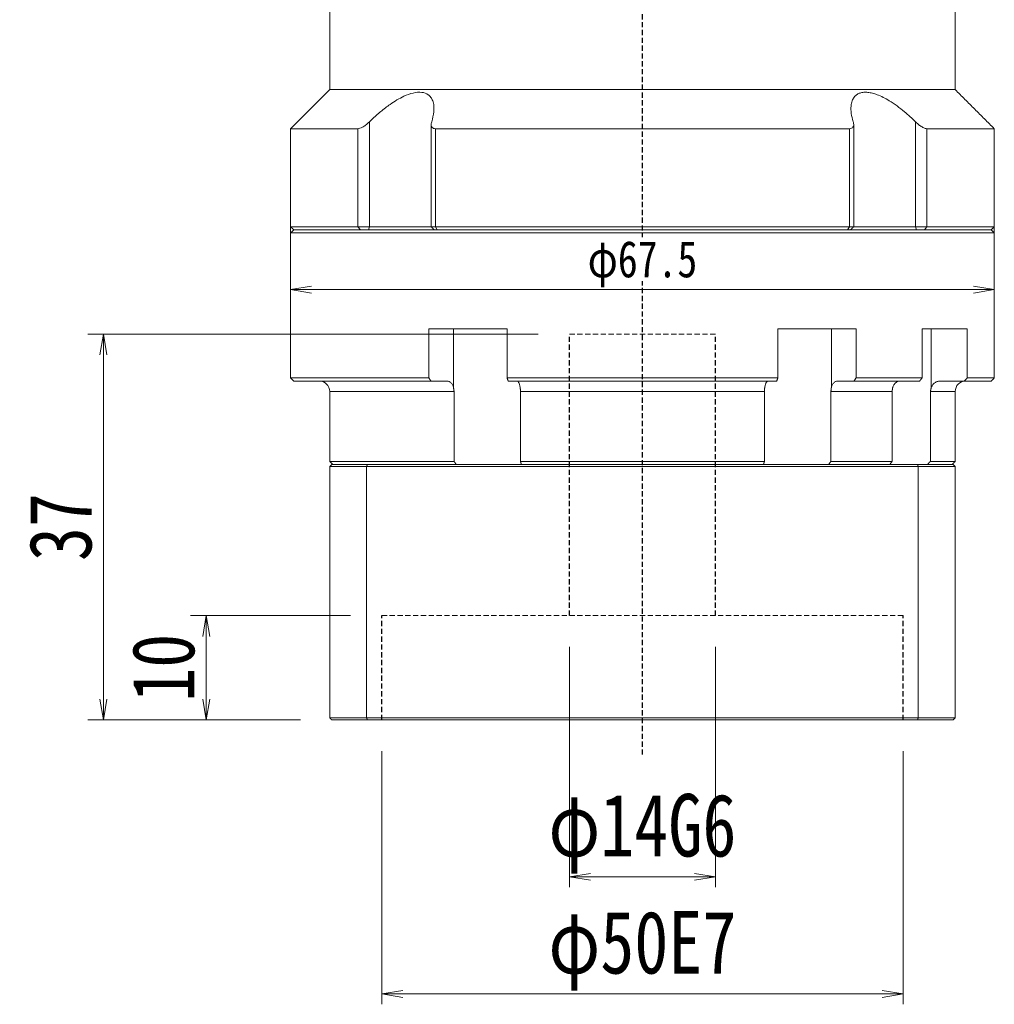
# Model space of a CAD drawing. Header units: millimetres. Extents: x -27 to 572, y -8 to 406.
# Tile 3 of 8: x 83 to 176, y 133 to 227. Entities that reach past the tile are written whole.
import ezdxf

# ---------------------------------------------------------------- set-up
doc = ezdxf.new("R2010")
doc.units = ezdxf.units.MM
doc.linetypes.add('DASHED', pattern=[0.75, 0.5, -0.25])
doc.layers.add('尺寸线层', color=3, linetype='Continuous', lineweight=18)
doc.styles.add('宋体', font='SimSun.ttf', dxfattribs={"width": 0.8})
doc.dimstyles.new('A水平标注$0', dxfattribs={"dimtxt": 3.5, "dimasz": 2, "dimexe": 1.5, "dimexo": 3, "dimgap": 1.1, "dimtad": 1, "dimtoh": 1, "dimdec": 4, "dimdsep": 46, "dimtxsty": '宋体', "dimblk": 'OPEN', "dimcen": 3, "dimclrd": 3, "dimclre": 3, "dimclrt": 6, "dimadec": 0, "dimazin": 0, "dimtm": 1e-09, "dimtfac": 1, "dimtdec": 4, "dimtix": 1, "dimtmove": 0, "dimatfit": 3, "dimldrblk": 'OPEN', "dimfxl": 0, "dimlwd": 13, "dimlwe": 13, "dimarcsym": 0})
doc.dimstyles.new('D直径标注φ25', dxfattribs={"dimtxt": 3.5, "dimasz": 2, "dimexe": 1, "dimexo": 3, "dimtad": 1, "dimtoh": 1, "dimdec": 1, "dimdsep": 46, "dimtxsty": '宋体', "dimblk": 'OPEN', "dimcen": 3, "dimclrd": 3, "dimclre": 3, "dimclrt": 130, "dimadec": 0, "dimazin": 0, "dimtm": 1e-09, "dimtfac": 1, "dimtdec": 1, "dimtmove": 0, "dimatfit": 0, "dimldrblk": 'OPEN', "dimfxl": 0, "dimlwd": 13, "dimlwe": 13, "dimarcsym": 0})

# ---------------------------------------------------------------- blocks, each defined once
blk = doc.blocks.new('_Open')
at = {"color": 0, "linetype": 'ByBlock', "lineweight": -2}
for p, q in [((-1, 0.167), (0, 0)), ((-1, -0.167), (0, 0)), ((0, 0), (-1, 0))]:
    blk.add_line(p, q, dxfattribs=at)
blk = doc.blocks.new('*D35')
at = {"layer": 'Defpoints', "color": 0, "transparency": 16777216}
for p in [(117.695, 159.985), (167.695, 159.985), (167.695, 133.712)]:
    blk.add_point(p, dxfattribs=at)
at = {"layer": '尺寸线层', "color": 3, "lineweight": 13, "transparency": 16777216}
for p, q in [((117.695, 156.985), (117.695, 132.712)), ((167.695, 156.985), (167.695, 132.712)), ((119.695, 133.712), (165.695, 133.712))]:
    blk.add_line(p, q, dxfattribs=at)
at = {"layer": '尺寸线层', "color": 3, "lineweight": 13, "transparency": 16777216, "xscale": 2, "yscale": 2, "zscale": 2, "rotation": 180}
blk.add_blockref('_Open', (117.695, 133.712), dxfattribs=at)
at = {"layer": '尺寸线层', "color": 3, "lineweight": 13, "transparency": 16777216, "xscale": 2, "yscale": 2, "zscale": 2}
blk.add_blockref('_Open', (167.695, 133.712), dxfattribs=at)
at = {"layer": '尺寸线层', "color": 130, "transparency": 16777216, "insert": (142.695, 137.846), "char_height": 6, "attachment_point": 5, "style": '宋体'}
blk.add_mtext('φ50E7', dxfattribs=at)
blk = doc.blocks.new('*D36')
at = {"layer": 'Defpoints', "color": 0, "transparency": 16777216}
for p in [(135.695, 169.985), (149.695, 169.985), (149.695, 144.938)]:
    blk.add_point(p, dxfattribs=at)
at = {"layer": '尺寸线层', "color": 3, "lineweight": 13, "transparency": 16777216}
for p, q in [((135.695, 166.985), (135.695, 143.938)), ((149.695, 166.985), (149.695, 143.938)), ((137.695, 144.938), (147.695, 144.938))]:
    blk.add_line(p, q, dxfattribs=at)
at = {"layer": '尺寸线层', "color": 3, "lineweight": 13, "transparency": 16777216, "xscale": 2, "yscale": 2, "zscale": 2, "rotation": 180}
blk.add_blockref('_Open', (135.695, 144.938), dxfattribs=at)
at = {"layer": '尺寸线层', "color": 3, "lineweight": 13, "transparency": 16777216, "xscale": 2, "yscale": 2, "zscale": 2}
blk.add_blockref('_Open', (149.695, 144.938), dxfattribs=at)
at = {"layer": '尺寸线层', "color": 130, "transparency": 16777216, "insert": (142.695, 149.072), "char_height": 6, "attachment_point": 5, "style": '宋体'}
blk.add_mtext('φ14G6', dxfattribs=at)
blk = doc.blocks.new('*D37')
at = {"layer": 'Defpoints', "color": 0, "transparency": 16777216}
for p in [(117.695, 169.985), (100.855, 159.985), (112.895, 159.985)]:
    blk.add_point(p, dxfattribs=at)
at = {"layer": '尺寸线层', "color": 3, "lineweight": 13, "transparency": 16777216}
for p, q in [((114.695, 169.985), (99.355, 169.985)), ((100.855, 167.985), (100.855, 161.985)), ((109.895, 159.985), (99.355, 159.985))]:
    blk.add_line(p, q, dxfattribs=at)
at = {"layer": '尺寸线层', "color": 3, "lineweight": 13, "transparency": 16777216, "xscale": 2, "yscale": 2, "zscale": 2}
for p, rotation in [((100.855, 169.985), 90), ((100.855, 159.985), 270)]:
    blk.add_blockref('_Open', p, dxfattribs=dict(at, rotation=rotation))
at = {"layer": '尺寸线层', "color": 6, "transparency": 16777216, "insert": (96.755, 164.985), "char_height": 6, "attachment_point": 5, "rotation": 90, "style": '宋体', "bg_fill": 3, "box_fill_scale": 1.1, "bg_fill_color": 256, "bg_fill_true_color": 13158600, "bg_fill_transparency": 0}
blk.add_mtext('10', dxfattribs=at)
blk = doc.blocks.new('*D38')
at = {"layer": 'Defpoints', "color": 0, "transparency": 16777216}
for p in [(135.695, 196.985), (90.994, 159.985), (112.895, 159.985)]:
    blk.add_point(p, dxfattribs=at)
at = {"layer": '尺寸线层', "color": 3, "lineweight": 13, "transparency": 16777216}
for p, q in [((132.695, 196.985), (89.494, 196.985)), ((90.994, 194.985), (90.994, 161.985)), ((109.895, 159.985), (89.494, 159.985))]:
    blk.add_line(p, q, dxfattribs=at)
at = {"layer": '尺寸线层', "color": 3, "lineweight": 13, "transparency": 16777216, "xscale": 2, "yscale": 2, "zscale": 2}
for p, rotation in [((90.994, 196.985), 90), ((90.994, 159.985), 270)]:
    blk.add_blockref('_Open', p, dxfattribs=dict(at, rotation=rotation))
at = {"layer": '尺寸线层', "color": 6, "transparency": 16777216, "insert": (86.894, 178.485), "char_height": 6, "attachment_point": 5, "rotation": 90, "style": '宋体', "bg_fill": 3, "box_fill_scale": 1.1, "bg_fill_color": 256, "bg_fill_true_color": 13158600, "bg_fill_transparency": 0}
blk.add_mtext('37', dxfattribs=at)
blk = doc.blocks.new('*D39')
at = {"color": 3, "lineweight": 13, "transparency": 16777216}
for p, q in [((108.945, 208.985), (108.945, 200.254)), ((176.445, 208.985), (176.445, 200.254)), ((174.445, 201.254), (110.945, 201.254))]:
    blk.add_line(p, q, dxfattribs=at)
at = {"layer": 'Defpoints', "color": 0, "transparency": 16777216}
for p in [(108.945, 211.985), (176.445, 211.985), (108.945, 201.254)]:
    blk.add_point(p, dxfattribs=at)
at = {"color": 3, "lineweight": 13, "transparency": 16777216, "xscale": 2, "yscale": 2, "zscale": 2, "rotation": 180}
blk.add_blockref('_Open', (108.945, 201.254), dxfattribs=at)
at = {"color": 3, "lineweight": 13, "transparency": 16777216, "xscale": 2, "yscale": 2, "zscale": 2}
blk.add_blockref('_Open', (176.445, 201.254), dxfattribs=at)
at = {"color": 130, "transparency": 16777216, "insert": (142.695, 203.707), "char_height": 3.5, "attachment_point": 5, "style": '宋体', "bg_fill": 3, "box_fill_scale": 1.1, "bg_fill_color": 256, "bg_fill_true_color": 13158600, "bg_fill_transparency": 0}
blk.add_mtext('φ67.5', dxfattribs=at)

msp = doc.modelspace()

# ---------------------------------------------------------------- linework, layer by layer
at = {"color": 1, "linetype": 'DASHED'}
msp.add_line((142.6951, 156.66045), (142.6951, 244.48537), dxfattribs=at)
at = {"color": 7, "linetype": 'Continuous', "lineweight": 15}
for p, q in [((172.6951, 220.43537), (112.6951, 220.43537)), ((116.51352, 207.28537), (116.51352, 217.35481)), ((168.87667, 217.35481), (168.87667, 207.28537)), ((115.40322, 216.68537), (108.9451, 216.68537)), ((115.40322, 216.68537), (115.40322, 207.28537)), ((162.54997, 216.68537), (122.84022, 216.68537)), ((122.84022, 207.28537), (122.84022, 216.68537)), ((162.54997, 216.68537), (162.54997, 207.28537)), ((176.4451, 216.68537), (169.98697, 216.68537)), ((169.98697, 207.28537), (169.98697, 216.68537)), ((115.40322, 207.28537), (108.9451, 207.28537)), ((109.2451, 206.98537), (115.64581, 206.98537)), ((142.6951, 206.98537), (109.2451, 206.98537)), ((116.51352, 207.28537), (115.40322, 207.28537)), ((115.64581, 206.98537), (115.40322, 207.28537)), ((116.42302, 206.98537), (116.51352, 207.28537)), ((122.42851, 207.28537), (116.51352, 207.28537)), ((122.84022, 207.28537), (122.42851, 207.28537)), ((162.54997, 207.28537), (122.84022, 207.28537)), ((123.01671, 206.98537), (122.84022, 207.28537)), ((123.01671, 206.98537), (162.37348, 206.98537)), ((176.1451, 206.98537), (142.6951, 206.98537)), ((162.54997, 207.28537), (162.37348, 206.98537)), ((162.96168, 207.28537), (162.54997, 207.28537)), ((168.87667, 207.28537), (162.96168, 207.28537)), ((168.87667, 207.28537), (168.96717, 206.98537)), ((169.98697, 207.28537), (168.87667, 207.28537)), ((169.98697, 207.28537), (169.74438, 206.98537)), ((169.74438, 206.98537), (176.1451, 206.98537)), ((176.4451, 207.28537), (169.98697, 207.28537)), ((108.9451, 206.68537), (142.6951, 206.68537)), ((142.6951, 206.68537), (176.4451, 206.68537)), ((122.2083, 197.48537), (122.2083, 192.78537)), ((122.2083, 197.48537), (129.71102, 197.48537)), ((124.57243, 197.48537), (124.57243, 191.86875)), ((129.71102, 192.78537), (129.71102, 197.48537)), ((155.67917, 197.48537), (155.67917, 192.78537)), ((155.67917, 197.48537), (163.18189, 197.48537)), ((160.81776, 197.48537), (160.81776, 191.86875)), ((163.18189, 192.78537), (163.18189, 197.48537)), ((169.51587, 197.48537), (169.51587, 192.78537)), ((169.51587, 197.48537), (173.84756, 197.48537)), ((170.39145, 197.48537), (170.39145, 191.86875)), ((173.84756, 192.78537), (173.84756, 197.48537)), ((122.2083, 192.78537), (108.9451, 192.78537)), ((155.67917, 192.78537), (129.71102, 192.78537)), ((169.51587, 192.78537), (163.18189, 192.78537)), ((176.4451, 192.78537), (173.84756, 192.78537)), ((109.2451, 192.48537), (122.40135, 192.48537)), ((122.40135, 192.48537), (123.97799, 192.48537)), ((129.81373, 192.48537), (155.57646, 192.48537)), ((161.4122, 192.48537), (162.98884, 192.48537)), ((162.98884, 192.48537), (169.28581, 192.48537)), ((171.26045, 192.48537), (173.56536, 192.48537)), ((173.56536, 192.48537), (176.1451, 192.48537)), ((112.6951, 191.48537), (124.62223, 191.48537)), ((124.62223, 191.48537), (124.62223, 184.78537)), ((130.99439, 191.48537), (154.3958, 191.48537)), ((130.99439, 184.78537), (130.99439, 191.48537)), ((154.3958, 191.48537), (154.3958, 184.78537)), ((160.76796, 184.78537), (160.76796, 191.48537)), ((160.76796, 191.48537), (166.64028, 191.48537)), ((166.64028, 191.48537), (166.64028, 184.78537)), ((170.31924, 184.78537), (170.31924, 191.48537)), ((170.31924, 191.48537), (172.6951, 191.48537)), ((124.62223, 184.78537), (112.6951, 184.78537)), ((112.6951, 184.28537), (116.23758, 184.28537)), ((112.6951, 184.28537), (112.6951, 160.18537)), ((116.31328, 184.48537), (112.8951, 184.48537)), ((116.23758, 184.28537), (169.15261, 184.28537)), ((116.23758, 184.28537), (116.23758, 160.18537)), ((169.07691, 184.48537), (116.31328, 184.48537)), ((154.3958, 184.78537), (130.99439, 184.78537)), ((166.64028, 184.78537), (160.76796, 184.78537)), ((172.4951, 184.48537), (169.07691, 184.48537)), ((169.15261, 184.28537), (169.15261, 160.18537)), ((169.15261, 184.28537), (172.6951, 184.28537)), ((172.6951, 184.78537), (170.31924, 184.78537)), ((172.6951, 184.28537), (172.6951, 160.18537)), ((116.23758, 160.18537), (112.6951, 160.18537)), ((112.8951, 159.98537), (116.31328, 159.98537)), ((169.15261, 160.18537), (116.23758, 160.18537)), ((116.31328, 159.98537), (169.07691, 159.98537)), ((169.07691, 159.98537), (172.4951, 159.98537)), ((172.6951, 160.18537), (169.15261, 160.18537))]:
    msp.add_line(p, q, dxfattribs=at)
at = {"color": 6, "linetype": 'DASHED', "lineweight": 15}
for p, q in [((135.6951, 196.98537), (149.6951, 196.98537)), ((117.6951, 169.98537), (167.6951, 169.98537))]:
    msp.add_line(p, q, dxfattribs=at)
at = {"color": 6, "linetype": 'DASHED'}
for p, q in [((135.6951, 169.98537), (135.6951, 196.98537)), ((149.6951, 169.98537), (149.6951, 196.98537)), ((117.6951, 159.98537), (117.6951, 169.98537)), ((167.6951, 159.98537), (167.6951, 169.98537))]:
    msp.add_line(p, q, dxfattribs=at)
at = {"color": 7, "linetype": 'Continuous', "lineweight": 15}
for centre, start, end in [((111.6951, 191.48537), 0, 90), ((173.6951, 191.48537), 90, 180)]:
    msp.add_arc(centre, 1, start, end, dxfattribs=at)
for points in [[(112.6951, 220.43537), (112.6951, 238.78537)], [(172.6951, 238.78537), (172.6951, 220.43537)], [(108.9451, 216.68537), (112.6951, 220.43537)], [(172.6951, 220.43537), (176.4451, 216.68537)], [(108.9451, 207.28537), (108.9451, 216.68537)], [(122.42851, 207.28537), (122.42851, 217.09557)], [(162.96168, 217.09345), (162.96168, 207.28537)], [(176.4451, 216.68537), (176.4451, 207.28537)], [(109.2451, 206.98537), (108.9451, 207.28537)], [(108.9451, 206.68537), (109.2451, 206.98537)], [(122.72851, 206.98537), (122.42851, 207.28537)], [(162.96168, 207.28537), (162.66168, 206.98537)], [(176.4451, 207.28537), (176.1451, 206.98537)], [(176.1451, 206.98537), (176.4451, 206.68537)], [(108.9451, 192.78537), (108.9451, 206.68537)], [(176.4451, 206.68537), (176.4451, 192.78537)], [(109.2451, 192.48537), (108.9451, 192.78537)], [(122.40135, 192.48537), (122.2083, 192.78537)], [(129.71102, 192.78537), (129.81373, 192.48537)], [(155.57646, 192.48537), (155.67917, 192.78537)], [(163.18189, 192.78537), (162.98884, 192.48537)], [(169.28581, 192.48537), (169.51587, 192.78537)], [(173.84756, 192.78537), (173.56536, 192.48537)], [(176.4451, 192.78537), (176.1451, 192.48537)], [(124.57243, 191.86875), (124.62223, 191.48537)], [(130.99439, 191.48537), (130.96894, 191.86875)], [(154.42125, 191.86875), (154.3958, 191.48537)], [(160.76796, 191.48537), (160.81776, 191.86875)], [(166.69842, 191.86875), (166.64028, 191.48537)], [(170.31924, 191.48537), (170.39145, 191.86875)], [(112.6951, 184.78537), (112.6951, 191.48537)], [(172.6951, 191.48537), (172.6951, 184.78537)], [(112.9951, 184.48537), (112.6951, 184.78537)], [(112.6951, 184.28537), (112.8951, 184.48537)], [(116.23758, 184.28537), (116.31328, 184.48537)], [(124.82997, 184.48537), (124.62223, 184.78537)], [(130.99439, 184.78537), (131.08026, 184.48537)], [(154.30993, 184.48537), (154.3958, 184.78537)], [(160.76796, 184.78537), (160.56022, 184.48537)], [(166.42119, 184.48537), (166.64028, 184.78537)], [(169.15261, 184.28537), (169.07691, 184.48537)], [(170.31924, 184.78537), (170.02979, 184.48537)], [(172.6951, 184.78537), (172.3951, 184.48537)], [(172.4951, 184.48537), (172.6951, 184.28537)], [(112.8951, 159.98537), (112.6951, 160.18537)], [(116.31328, 159.98537), (116.23758, 160.18537)], [(169.07691, 159.98537), (169.15261, 160.18537)], [(172.6951, 160.18537), (172.4951, 159.98537)]]:
    msp.add_open_spline(points, degree=1, dxfattribs=at)
for points, knots in [([(122.4751, 217.35481), (122.56142, 217.6795), (122.70227, 218.20932), (122.70248, 218.87909), (122.60297, 219.34441), (122.40989, 219.70466), (122.09733, 220.01825), (121.553, 220.22497), (120.72454, 220.15559), (119.89092, 219.84997), (119.14544, 219.45259), (118.39055, 218.96364), (117.57339, 218.3344), (116.92798, 217.75866), (116.58703, 217.42644), (116.51352, 217.35481)], [0, 0, 0, 0, 1.11182372, 1.81420612, 2.51566033, 3.04483602, 3.57329486, 4.42953716, 5.28825035, 6.10443456, 6.713373, 7.32328678, 8.2077147, 9.09350394, 9.33698598, 9.33698598, 9.33698598, 9.33698598]), ([(168.87667, 217.35481), (168.7079, 217.51739), (168.369, 217.84383), (167.78248, 218.35334), (167.11546, 218.87734), (166.4289, 219.34108), (165.78426, 219.70363), (165.24154, 219.94661), (164.74378, 220.10621), (164.3089, 220.18575), (163.90822, 220.19075), (163.56782, 220.12132), (163.28718, 219.98668), (163.03422, 219.77276), (162.83136, 219.45445), (162.6927, 218.96841), (162.68154, 218.33744), (162.7898, 217.76203), (162.89305, 217.42644), (162.91509, 217.35481)], [0, 0, 0, 0, 0.55390255, 1.11219241, 1.80637677, 2.51506714, 3.03717136, 3.57200964, 3.99551925, 4.43064956, 4.85454164, 5.29218289, 5.69654568, 6.11000127, 6.71052621, 7.32805336, 8.20046253, 9.09705721, 9.34037366, 9.34037366, 9.34037366, 9.34037366]), ([(116.51352, 217.35481), (116.3896, 217.24084), (116.17647, 217.0448), (115.85354, 216.83401), (115.5925, 216.70925), (115.46587, 216.69328), (115.40322, 216.68537)], [0, 0, 0, 0, 0.46169038, 0.7941049, 1.05906551, 1.31852152, 1.31852152, 1.31852152, 1.31852152]), ([(122.84022, 216.68537), (122.77175, 216.69238), (122.63512, 216.70635), (122.49106, 216.82021), (122.40254, 217.0291), (122.44816, 217.23388), (122.4751, 217.35481)], [0, 0, 0, 0, 0.171395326, 0.342031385, 0.579724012, 0.922519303, 0.922519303, 0.922519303, 0.922519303]), ([(162.91509, 217.35481), (162.94108, 217.24084), (162.98577, 217.0448), (162.90899, 216.83401), (162.76829, 216.70925), (162.62223, 216.69328), (162.54997, 216.68537)], [0, 0, 0, 0, 0.32309471, 0.555721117, 0.741142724, 0.922712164, 0.922712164, 0.922712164, 0.922712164]), ([(169.98697, 216.68537), (169.92823, 216.69238), (169.811, 216.70635), (169.56135, 216.82021), (169.23211, 217.0291), (169.00864, 217.23388), (168.87667, 217.35481)], [0, 0, 0, 0, 0.24497537, 0.48886552, 0.82859963, 1.31855699, 1.31855699, 1.31855699, 1.31855699]), ([(123.97799, 192.48537), (124.00263, 192.48402), (124.09937, 192.47871), (124.26505, 192.40121), (124.44385, 192.20269), (124.53536, 192.00159), (124.56824, 191.88378), (124.57243, 191.86875)], [0, 0, 0, 0, 0.089884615, 0.353044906, 0.616157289, 0.879026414, 0.917446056, 0.917446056, 0.917446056, 0.917446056]), ([(130.96894, 191.86875), (130.95072, 191.96828), (130.91423, 192.16749), (130.82058, 192.37668), (130.72894, 192.47427), (130.67161, 192.48261), (130.65265, 192.48537)], [0, 0, 0, 0, 0.209448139, 0.41923009, 0.629206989, 0.732971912, 0.732971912, 0.732971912, 0.732971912]), ([(154.73754, 192.48537), (154.72443, 192.48402), (154.67296, 192.47871), (154.5848, 192.40121), (154.48966, 192.20269), (154.44097, 192.00159), (154.42348, 191.88378), (154.42125, 191.86875)], [0, 0, 0, 0, 0.071830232, 0.282131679, 0.492394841, 0.702463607, 0.733166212, 0.733166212, 0.733166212, 0.733166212]), ([(160.81776, 191.86875), (160.83299, 191.91882), (160.86389, 192.02039), (160.92992, 192.15424), (161.00909, 192.27109), (161.0993, 192.36474), (161.19916, 192.43371), (161.30419, 192.47729), (161.37654, 192.4827), (161.4122, 192.48537)], [0, 0, 0, 0, 0.129312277, 0.26236267, 0.391927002, 0.525242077, 0.654927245, 0.788365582, 0.918031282, 0.918031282, 0.918031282, 0.918031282]), ([(167.40684, 192.48537), (167.37747, 192.48407), (167.30557, 192.48088), (167.19167, 192.4499), (167.07088, 192.38972), (166.95858, 192.30266), (166.85996, 192.19339), (166.77628, 192.0628), (166.72579, 191.95115), (166.70341, 191.88378), (166.69842, 191.86875)], [0, 0, 0, 0, 0.09807966, 0.24010858, 0.38625761, 0.52825849, 0.67438467, 0.81625319, 0.9622461, 1.00416857, 1.00416857, 1.00416857, 1.00416857]), ([(170.39145, 191.86875), (170.44152, 191.96828), (170.54176, 192.16749), (170.79905, 192.37668), (171.05085, 192.47427), (171.20836, 192.48261), (171.26045, 192.48537)], [0, 0, 0, 0, 0.32309769, 0.64671032, 0.97062368, 1.13069293, 1.13069293, 1.13069293, 1.13069293])]:
    msp.add_open_spline(points, degree=3, knots=knots, dxfattribs=at)

# ---------------------------------------------------------------- dimensions: what is measured, and where the dimension line sits
at = {"layer": '尺寸线层'}
for base, p1, p2, text, picture, middle in [((149.6951, 144.93822), (135.6951, 169.98537), (149.6951, 169.98537), '<>G6', '*D36', (142.6951, 144.93822)), ((167.6951, 133.71239), (117.6951, 159.98537), (167.6951, 159.98537), '<>E7', '*D35', (142.6951, 133.71239))]:
    dim = msp.add_linear_dim(base=base, p1=p1, p2=p2, text=text, dimstyle='D直径标注φ25', override={"dimtxt": 6, "dimgap": 1, "dimpost": 'φ<>', "dimtp": -0.01, "dimtm": 0.029, "dimtdec": 3, "dimtfill": 0}, dxfattribs=at)
    dim.commit()
    dim.dimension.update_dxf_attribs({"geometry": picture, "text_midpoint": middle, "dimtype": 160})

# ---------------------------------------------------------------- next in the draw order: dimensions: what is measured, and where the dimension line sits
at = {"color": 0}
dim = msp.add_linear_dim(base=(108.9451, 201.25358), p1=(176.4451, 211.98537), p2=(108.9451, 211.98537), text='φ<>', dimstyle='D直径标注φ25', override={"dimgap": 0.625, "dimtad": 1, "dimjust": 0, "dimdec": 1, "dimlfac": 1, "dimpost": '<>', "dimse1": 0, "dimse2": 0, "dimsd1": 0, "dimsd2": 0, "dimtofl": 1, "dimtvp": 0.1}, dxfattribs=at)
dim.commit()
dim.dimension.update_dxf_attribs({"geometry": '*D39', "text_midpoint": (142.6951, 203.70679)})
at = {"layer": '尺寸线层'}
dim = msp.add_linear_dim(base=(100.85462, 159.98537), p1=(117.6951, 169.98537), p2=(112.8951, 159.98537), angle=90, dimstyle='A水平标注$0', override={"dimtxt": 6, "dimblk": 'Open', "dimtfill": 1, "dimtfillclr": 256}, dxfattribs=at)
dim.commit()
dim.dimension.update_dxf_attribs({"geometry": '*D37', "text_midpoint": (100.85462, 164.98537), "dimtype": 160})

# ---------------------------------------------------------------- next in the draw order: dimensions: what is measured, and where the dimension line sits
dim = msp.add_linear_dim(base=(90.9938, 159.98537), p1=(135.6951, 196.98537), p2=(112.8951, 159.98537), angle=90, dimstyle='A水平标注$0', override={"dimtxt": 6}, dxfattribs=at)
dim.commit()
dim.dimension.update_dxf_attribs({"geometry": '*D38', "text_midpoint": (90.9938, 178.48537), "dimtype": 160})

doc.saveas('drawing.dxf')
